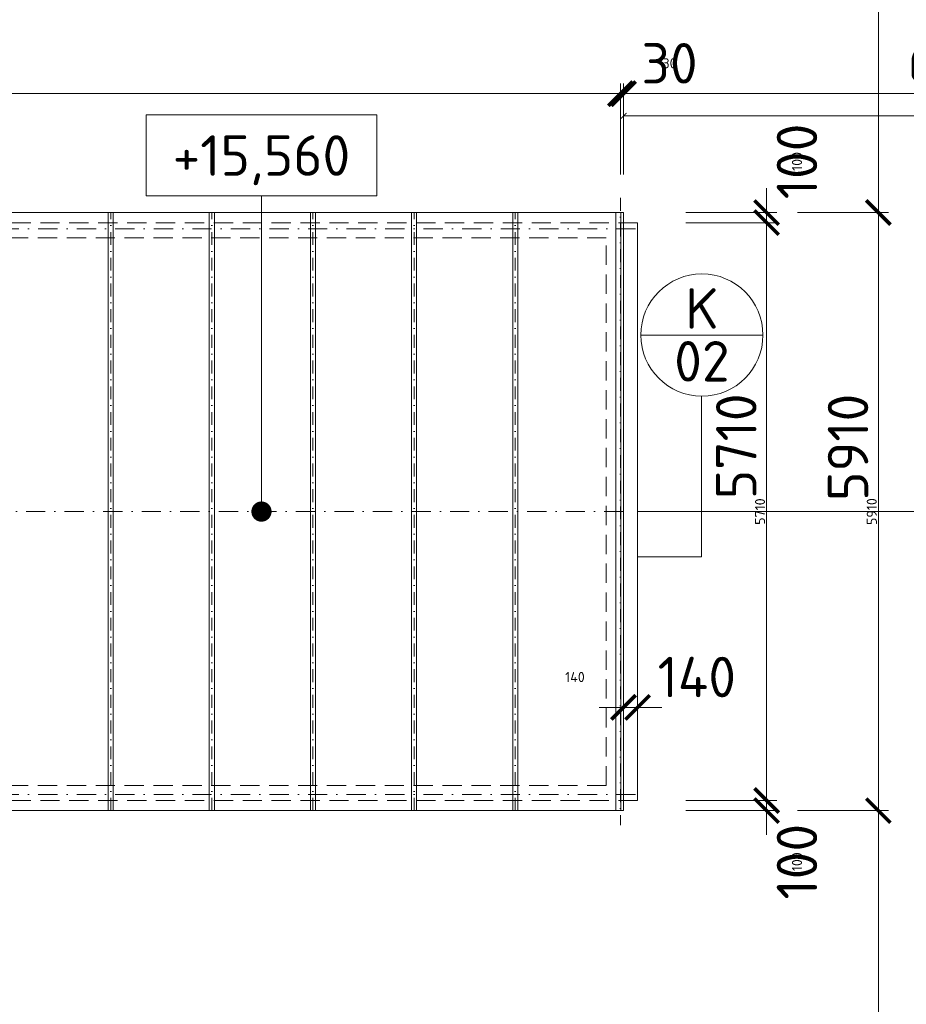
# Model space of a CAD drawing. Header units: millimetres. Extents: x -725694 to 5289369, y -1488057 to 2187451.
# Tile 232 of 256: x 138650 to 147416, y 199431 to 209161. Entities that reach past the tile are written whole.
import ezdxf
from ezdxf.enums import TextEntityAlignment as Align

# ---------------------------------------------------------------- set-up
doc = ezdxf.new("R2010")
doc.units = ezdxf.units.MM
for name, pattern in [('CENTERX2', [101.6, 63.5, -12.7, 12.7, -12.7]), ('DASHDOT', [25.4, 12.7, -6.35, 0, -6.35]), ('ČÁRKOVANÁ', [19.05, 12.7, -6.35])]:
    doc.linetypes.add(name, pattern=pattern)
doc.layers.get('Defpoints').update_dxf_attribs({"color": 8})
for name, color, linetype, lineweight in [('A99_N_kce-pohl', 1, 'Continuous', 9), ('A99_N_koty-200', 5, 'Continuous', 5), ('A99_N_koty-200 @ 200', 5, 'Continuous', 5), ('A99_N_koty-200 @ 50 (2)', 5, 'Continuous', 5), ('A99_N_koty-vysk', 160, 'Continuous', 5), ('A99_N_znaceni 200', 5, 'Continuous', 5), ('A99_S_osy', 1, 'CENTERX2', 5)]:
    doc.layers.add(name, color=color, linetype=linetype, lineweight=lineweight)
doc.styles.add('A99_kota', font='isocpeur.ttf', dxfattribs={"height": 2})
doc.styles.add('A99_popis', font='isocpeur.ttf')
doc.dimstyles.new('A99_kota_200 new', dxfattribs={"dimscale": 200, "dimtxt": 2, "dimasz": 1.2, "dimexe": 0.5, "dimexo": 1.5, "dimgap": 0.3, "dimtad": 1, "dimdec": 0, "dimzin": 3, "dimdsep": 46, "dimtxsty": 'A99_kota', "dimblk": 'ARCHTICK', "dimcen": 2.5, "dimazin": 2, "dimtfac": 0.75, "dimtdec": 0, "dimtmove": 2, "dimatfit": 0, "dimfxl": 0, "dimtolj": 1, "dimtzin": 0, "dimlwd": 5, "dimlwe": 5, "dimarcsym": 0})

# ---------------------------------------------------------------- blocks, each defined once
blk = doc.blocks.new('_ArchTick')
at = {"color": 0, "linetype": 'ByBlock', "const_width": 0.15}
blk.add_lwpolyline([(-0.5, -0.5), (0.5, 0.5)], dxfattribs=at)
blk = doc.blocks.new('*D4470')
at = {"layer": 'A99_N_koty-200', "color": 0, "linetype": 'Continuous', "lineweight": 5, "transparency": 16777216}
for p, q in [((144620, 207630), (144620, 208530)), ((150690, 208430), (150690, 208530)), ((144620, 208430), (150690, 208430))]:
    blk.add_line(p, q, dxfattribs=at)
at = {"layer": 'Defpoints', "color": 0, "linetype": 'Continuous', "lineweight": 0, "transparency": 16777216}
for p in [(150690, 208430), (150690, 208225), (144620, 206305)]:
    blk.add_point(p, dxfattribs=at)
at = {"layer": 'A99_N_koty-200', "color": 0, "linetype": 'Continuous', "lineweight": 5, "transparency": 16777216, "xscale": 240, "yscale": 240, "zscale": 240, "rotation": 180}
blk.add_blockref('_ArchTick', (144620, 208430), dxfattribs=at)
at = {"layer": 'A99_N_koty-200', "color": 0, "linetype": 'Continuous', "lineweight": 5, "transparency": 16777216, "xscale": 240, "yscale": 240, "zscale": 240}
blk.add_blockref('_ArchTick', (150690, 208430), dxfattribs=at)
at = {"layer": 'A99_N_koty-200', "color": 0, "linetype": 'Continuous', "transparency": 16777216, "insert": (147990, 208730), "char_height": 400, "attachment_point": 5, "style": 'A99_kota'}
blk.add_mtext('\\A1;6070', dxfattribs=at)
blk = doc.blocks.new('*D4471')
at = {"layer": 'A99_N_koty-200', "color": 0, "linetype": 'Continuous', "lineweight": 5, "transparency": 16777216}
for p, q in [((144620, 208010), (144620, 208235)), ((144620, 208210), (150690, 208210)), ((150690, 208210), (150690, 208185))]:
    blk.add_line(p, q, dxfattribs=at)
at = {"layer": 'Defpoints', "color": 0, "linetype": 'Continuous', "lineweight": 0, "transparency": 16777216}
for p in [(150690, 208225), (150690, 208210), (144620, 206305)]:
    blk.add_point(p, dxfattribs=at)
at = {"layer": 'A99_N_koty-200', "color": 0, "linetype": 'Continuous', "lineweight": 5, "transparency": 16777216, "xscale": 60, "yscale": 60, "zscale": 60, "rotation": 180}
blk.add_blockref('_ArchTick', (144620, 208210), dxfattribs=at)
at = {"layer": 'A99_N_koty-200', "color": 0, "linetype": 'Continuous', "lineweight": 5, "transparency": 16777216, "xscale": 60, "yscale": 60, "zscale": 60}
blk.add_blockref('_ArchTick', (150690, 208210), dxfattribs=at)
at = {"layer": 'A99_N_koty-200', "color": 0, "linetype": 'Continuous', "transparency": 16777216, "insert": (147655, 208275), "char_height": 100, "attachment_point": 5, "style": 'A99_kota'}
blk.add_mtext('\\A1;6070', dxfattribs=at)
blk = doc.blocks.new('*D4482')
at = {"layer": 'A99_N_koty-200', "color": 0, "linetype": 'Continuous', "lineweight": 5, "transparency": 16777216}
for p, q in [((144590, 207630), (144590, 208530)), ((144620, 207630), (144620, 208530)), ((144590, 208430), (144350, 208430)), ((144590, 208430), (144620, 208430)), ((144620, 208430), (144860, 208430))]:
    blk.add_line(p, q, dxfattribs=at)
at = {"layer": 'Defpoints', "color": 0, "linetype": 'Continuous', "lineweight": 0, "transparency": 16777216}
for p in [(144620, 208430), (144590, 207255), (144620, 207255)]:
    blk.add_point(p, dxfattribs=at)
at = {"layer": 'A99_N_koty-200', "color": 0, "linetype": 'Continuous', "lineweight": 5, "transparency": 16777216, "xscale": 240, "yscale": 240, "zscale": 240}
blk.add_blockref('_ArchTick', (144590, 208430), dxfattribs=at)
at = {"layer": 'A99_N_koty-200', "color": 0, "linetype": 'Continuous', "lineweight": 5, "transparency": 16777216, "xscale": 240, "yscale": 240, "zscale": 240, "rotation": 180}
blk.add_blockref('_ArchTick', (144620, 208430), dxfattribs=at)
at = {"layer": 'A99_N_koty-200', "color": 0, "linetype": 'Continuous', "transparency": 16777216, "insert": (145075, 208730), "char_height": 400, "attachment_point": 5, "style": 'A99_kota'}
blk.add_mtext('\\A1;30', dxfattribs=at)
blk = doc.blocks.new('*D4483')
at = {"layer": 'A99_N_koty-200', "color": 0, "linetype": 'Continuous', "lineweight": 5, "transparency": 16777216}
for p, q in [((144590, 208430), (144530, 208430)), ((144590, 208230), (144590, 208455)), ((144590, 208430), (144620, 208430)), ((144620, 208230), (144620, 208455)), ((144620, 208430), (144680, 208430))]:
    blk.add_line(p, q, dxfattribs=at)
at = {"layer": 'Defpoints', "color": 0, "linetype": 'Continuous', "lineweight": 0, "transparency": 16777216}
for p in [(144620, 208430), (144590, 207255), (144620, 207255)]:
    blk.add_point(p, dxfattribs=at)
at = {"layer": 'A99_N_koty-200', "color": 0, "linetype": 'Continuous', "lineweight": 5, "transparency": 16777216, "xscale": 60, "yscale": 60, "zscale": 60}
blk.add_blockref('_ArchTick', (144590, 208430), dxfattribs=at)
at = {"layer": 'A99_N_koty-200', "color": 0, "linetype": 'Continuous', "lineweight": 5, "transparency": 16777216, "xscale": 60, "yscale": 60, "zscale": 60, "rotation": 180}
blk.add_blockref('_ArchTick', (144620, 208430), dxfattribs=at)
at = {"layer": 'A99_N_koty-200', "color": 0, "linetype": 'Continuous', "transparency": 16777216, "insert": (145075, 208730), "char_height": 100, "attachment_point": 5, "style": 'A99_kota'}
blk.add_mtext('\\A1;30', dxfattribs=at)
blk = doc.blocks.new('*D4488')
at = {"layer": 'A99_N_koty-200', "color": 0, "linetype": 'Continuous', "lineweight": 5, "transparency": 16777216}
for p, q in [((146340, 207255), (147240, 207255)), ((147140, 201345), (147140, 207255)), ((146340, 201345), (147240, 201345))]:
    blk.add_line(p, q, dxfattribs=at)
at = {"layer": 'Defpoints', "color": 0, "linetype": 'Continuous', "lineweight": 0, "transparency": 16777216}
for p in [(144620, 207255), (147140, 207255), (144620, 201345)]:
    blk.add_point(p, dxfattribs=at)
at = {"layer": 'A99_N_koty-200', "color": 0, "linetype": 'Continuous', "lineweight": 5, "transparency": 16777216, "xscale": 240, "yscale": 240, "zscale": 240}
for p, rotation in [((147140, 207255), 90), ((147140, 201345), 270)]:
    blk.add_blockref('_ArchTick', p, dxfattribs=dict(at, rotation=rotation))
at = {"layer": 'A99_N_koty-200', "color": 0, "linetype": 'Continuous', "transparency": 16777216, "insert": (146840, 204935), "char_height": 400, "attachment_point": 5, "rotation": 90, "style": 'A99_kota'}
blk.add_mtext('\\A1;5910', dxfattribs=at)
blk = doc.blocks.new('*D4489')
at = {"layer": 'A99_N_koty-200', "color": 0, "linetype": 'Continuous', "lineweight": 5, "transparency": 16777216}
for p, q in [((146940, 207255), (147165, 207255)), ((147140, 201345), (147140, 207255)), ((146940, 201345), (147165, 201345))]:
    blk.add_line(p, q, dxfattribs=at)
at = {"layer": 'Defpoints', "color": 0, "linetype": 'Continuous', "lineweight": 0, "transparency": 16777216}
for p in [(144620, 207255), (147140, 207255), (144620, 201345)]:
    blk.add_point(p, dxfattribs=at)
at = {"layer": 'A99_N_koty-200', "color": 0, "linetype": 'Continuous', "lineweight": 5, "transparency": 16777216, "xscale": 60, "yscale": 60, "zscale": 60}
for p, rotation in [((147140, 207255), 90), ((147140, 201345), 270)]:
    blk.add_blockref('_ArchTick', p, dxfattribs=dict(at, rotation=rotation))
at = {"layer": 'A99_N_koty-200', "color": 0, "linetype": 'Continuous', "transparency": 16777216, "insert": (147075, 204300), "char_height": 100, "attachment_point": 5, "rotation": 90, "style": 'A99_kota'}
blk.add_mtext('\\A1;5910', dxfattribs=at)
blk = doc.blocks.new('*U52')
at = {"color": 0, "linetype": 'ByBlock'}
blk.add_line((5.7, -4), (5.7, -19.6), dxfattribs=at)
blk.add_lwpolyline([(0, -4), (11.4, -4), (11.4, 0), (0, 0)], close=True, dxfattribs=at)
at = {"color": 0, "linetype": 'ByBlock', "ltscale": 200, "const_width": 0.5}
blk.add_lwpolyline([(5.7, -19.85, -1), (5.7, -19.35, -1)], format="xyb", close=True, dxfattribs=at)
at = {"color": 0, "linetype": 'ByBlock', "style": 'A99_kota'}
for tag, p in [('VYSKA', (5.7, -2.241)), ('VYSKA_POPIS1', (5.7, -6.041)), ('VYSKA_POPIS2', (5.9, -9.541)), ('VYSKA_POPIS3', (5.9, -13.041))]:
    blk.add_attdef(tag, text='', height=2, dxfattribs=at).set_placement(p, align=Align.MIDDLE)
blk = doc.blocks.new('*D4542')
at = {"layer": 'A99_N_koty-200', "color": 0, "linetype": 'Continuous', "lineweight": 5, "transparency": 16777216}
for p, q in [((146340, 201345), (147240, 201345)), ((147140, 189255), (147140, 201345)), ((146340, 189255), (147240, 189255))]:
    blk.add_line(p, q, dxfattribs=at)
at = {"layer": 'Defpoints', "color": 0, "linetype": 'Continuous', "lineweight": 0, "transparency": 16777216}
for p in [(144620, 201345), (147140, 201345), (144620, 189255)]:
    blk.add_point(p, dxfattribs=at)
at = {"layer": 'A99_N_koty-200', "color": 0, "linetype": 'Continuous', "lineweight": 5, "transparency": 16777216, "xscale": 240, "yscale": 240, "zscale": 240}
for p, rotation in [((147140, 201345), 89.9999999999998), ((147140, 189255), 269.9999999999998)]:
    blk.add_blockref('_ArchTick', p, dxfattribs=dict(at, rotation=rotation))
at = {"layer": 'A99_N_koty-200', "color": 0, "linetype": 'Continuous', "transparency": 16777216, "insert": (146840, 196820), "char_height": 400, "attachment_point": 5, "rotation": 90, "style": 'A99_kota'}
blk.add_mtext('\\A1;12090', dxfattribs=at)
blk = doc.blocks.new('*D4543')
at = {"layer": 'A99_N_koty-200', "color": 0, "linetype": 'Continuous', "lineweight": 5, "transparency": 16777216}
for p, q in [((146940, 201345), (147165, 201345)), ((147140, 189255), (147140, 201345)), ((146940, 189255), (147165, 189255))]:
    blk.add_line(p, q, dxfattribs=at)
at = {"layer": 'Defpoints', "color": 0, "linetype": 'Continuous', "lineweight": 0, "transparency": 16777216}
for p in [(144620, 201345), (147140, 201345), (144620, 189255)]:
    blk.add_point(p, dxfattribs=at)
at = {"layer": 'A99_N_koty-200', "color": 0, "linetype": 'Continuous', "lineweight": 5, "transparency": 16777216, "xscale": 60, "yscale": 60, "zscale": 60}
for p, rotation in [((147140, 201345), 89.9999999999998), ((147140, 189255), 269.9999999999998)]:
    blk.add_blockref('_ArchTick', p, dxfattribs=dict(at, rotation=rotation))
at = {"layer": 'A99_N_koty-200', "color": 0, "linetype": 'Continuous', "transparency": 16777216, "insert": (147075, 195300), "char_height": 100, "attachment_point": 5, "rotation": 90, "style": 'A99_kota'}
blk.add_mtext('\\A1;12090', dxfattribs=at)
blk = doc.blocks.new('*D4545')
at = {"layer": 'A99_N_koty-200', "color": 0, "linetype": 'Continuous', "lineweight": 5, "transparency": 16777216}
for p, q in [((147140, 214020), (147040, 214020)), ((147140, 207255), (147140, 214020)), ((146340, 207255), (147240, 207255))]:
    blk.add_line(p, q, dxfattribs=at)
at = {"layer": 'Defpoints', "color": 0, "linetype": 'Continuous', "lineweight": 0, "transparency": 16777216}
for p in [(147140, 214020), (147145, 214020), (144620, 207255)]:
    blk.add_point(p, dxfattribs=at)
at = {"layer": 'A99_N_koty-200', "color": 0, "linetype": 'Continuous', "lineweight": 5, "transparency": 16777216, "xscale": 240, "yscale": 240, "zscale": 240}
for p, rotation in [((147140, 214020), 89.9999999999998), ((147140, 207255), 269.9999999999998)]:
    blk.add_blockref('_ArchTick', p, dxfattribs=dict(at, rotation=rotation))
at = {"layer": 'A99_N_koty-200', "color": 0, "linetype": 'Continuous', "transparency": 16777216, "insert": (146840, 210320), "char_height": 400, "attachment_point": 5, "rotation": 90, "style": 'A99_kota'}
blk.add_mtext('\\A1;6765', dxfattribs=at)
blk = doc.blocks.new('*D4546')
at = {"layer": 'A99_N_koty-200', "color": 0, "linetype": 'Continuous', "lineweight": 5, "transparency": 16777216}
for p, q in [((147140, 214020), (147115, 214020)), ((147140, 207255), (147140, 214020)), ((146940, 207255), (147165, 207255))]:
    blk.add_line(p, q, dxfattribs=at)
at = {"layer": 'Defpoints', "color": 0, "linetype": 'Continuous', "lineweight": 0, "transparency": 16777216}
for p in [(147140, 214020), (147145, 214020), (144620, 207255)]:
    blk.add_point(p, dxfattribs=at)
at = {"layer": 'A99_N_koty-200', "color": 0, "linetype": 'Continuous', "lineweight": 5, "transparency": 16777216, "xscale": 60, "yscale": 60, "zscale": 60}
for p, rotation in [((147140, 214020), 89.9999999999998), ((147140, 207255), 269.9999999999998)]:
    blk.add_blockref('_ArchTick', p, dxfattribs=dict(at, rotation=rotation))
at = {"layer": 'A99_N_koty-200', "color": 0, "linetype": 'Continuous', "transparency": 16777216, "insert": (147075, 210637.5), "char_height": 100, "attachment_point": 5, "rotation": 90, "style": 'A99_kota'}
blk.add_mtext('\\A1;6765', dxfattribs=at)
blk = doc.blocks.new('*D4575')
at = {"layer": 'A99_N_koty-200', "color": 0, "linetype": 'Continuous', "lineweight": 5, "transparency": 16777216}
for p, q in [((145235, 207155), (146135, 207155)), ((146035, 207155), (146035, 201445)), ((145235, 201445), (146135, 201445))]:
    blk.add_line(p, q, dxfattribs=at)
at = {"layer": 'Defpoints', "color": 0, "linetype": 'Continuous', "lineweight": 0, "transparency": 16777216}
for p in [(144760, 207155), (144620, 201445), (146035, 201445)]:
    blk.add_point(p, dxfattribs=at)
at = {"layer": 'A99_N_koty-200', "color": 0, "linetype": 'Continuous', "lineweight": 5, "transparency": 16777216, "xscale": 240, "yscale": 240, "zscale": 240}
for p, rotation in [((146035, 207155), 90), ((146035, 201445), 270)]:
    blk.add_blockref('_ArchTick', p, dxfattribs=dict(at, rotation=rotation))
at = {"layer": 'A99_N_koty-200', "color": 0, "linetype": 'Continuous', "transparency": 16777216, "insert": (145735, 204945), "char_height": 400, "attachment_point": 5, "rotation": 90, "style": 'A99_kota'}
blk.add_mtext('\\A1;5710', dxfattribs=at)
blk = doc.blocks.new('*D4576')
at = {"layer": 'A99_N_koty-200', "color": 0, "linetype": 'Continuous', "lineweight": 5, "transparency": 16777216}
for p, q in [((145835, 207155), (146060, 207155)), ((146035, 207155), (146035, 201445)), ((145835, 201445), (146060, 201445))]:
    blk.add_line(p, q, dxfattribs=at)
at = {"layer": 'Defpoints', "color": 0, "linetype": 'Continuous', "lineweight": 0, "transparency": 16777216}
for p in [(144760, 207155), (144620, 201445), (146035, 201445)]:
    blk.add_point(p, dxfattribs=at)
at = {"layer": 'A99_N_koty-200', "color": 0, "linetype": 'Continuous', "lineweight": 5, "transparency": 16777216, "xscale": 60, "yscale": 60, "zscale": 60}
for p, rotation in [((146035, 207155), 90), ((146035, 201445), 270)]:
    blk.add_blockref('_ArchTick', p, dxfattribs=dict(at, rotation=rotation))
at = {"layer": 'A99_N_koty-200', "color": 0, "linetype": 'Continuous', "transparency": 16777216, "insert": (145970, 204300), "char_height": 100, "attachment_point": 5, "rotation": 90, "style": 'A99_kota'}
blk.add_mtext('\\A1;5710', dxfattribs=at)
blk = doc.blocks.new('*D4578')
at = {"layer": 'A99_N_koty-200', "color": 0, "linetype": 'Continuous', "lineweight": 5, "transparency": 16777216}
for p, q in [((146035, 201445), (146035, 201685)), ((145235, 201445), (146135, 201445)), ((146035, 201445), (146035, 201345)), ((145235, 201345), (146135, 201345)), ((146035, 201345), (146035, 201105))]:
    blk.add_line(p, q, dxfattribs=at)
at = {"layer": 'Defpoints', "color": 0, "linetype": 'Continuous', "lineweight": 0, "transparency": 16777216}
for p in [(144620, 201445), (144620, 201345), (146035, 201345)]:
    blk.add_point(p, dxfattribs=at)
at = {"layer": 'A99_N_koty-200', "color": 0, "linetype": 'Continuous', "lineweight": 5, "transparency": 16777216, "xscale": 240, "yscale": 240, "zscale": 240}
for p, rotation in [((146035, 201445), 270), ((146035, 201345), 90)]:
    blk.add_blockref('_ArchTick', p, dxfattribs=dict(at, rotation=rotation))
at = {"layer": 'A99_N_koty-200', "color": 0, "linetype": 'Continuous', "transparency": 16777216, "insert": (146335, 200840), "char_height": 400, "attachment_point": 5, "rotation": 90, "style": 'A99_kota'}
blk.add_mtext('\\A1;100', dxfattribs=at)
blk = doc.blocks.new('*D4579')
at = {"layer": 'A99_N_koty-200', "color": 0, "linetype": 'Continuous', "lineweight": 5, "transparency": 16777216}
for p, q in [((146035, 201445), (146035, 201505)), ((145835, 201445), (146060, 201445)), ((146035, 201445), (146035, 201345)), ((145835, 201345), (146060, 201345)), ((146035, 201345), (146035, 201285))]:
    blk.add_line(p, q, dxfattribs=at)
at = {"layer": 'Defpoints', "color": 0, "linetype": 'Continuous', "lineweight": 0, "transparency": 16777216}
for p in [(144620, 201445), (144620, 201345), (146035, 201345)]:
    blk.add_point(p, dxfattribs=at)
at = {"layer": 'A99_N_koty-200', "color": 0, "linetype": 'Continuous', "lineweight": 5, "transparency": 16777216, "xscale": 60, "yscale": 60, "zscale": 60}
for p, rotation in [((146035, 201445), 270), ((146035, 201345), 90)]:
    blk.add_blockref('_ArchTick', p, dxfattribs=dict(at, rotation=rotation))
at = {"layer": 'A99_N_koty-200', "color": 0, "linetype": 'Continuous', "transparency": 16777216, "insert": (146335, 200840), "char_height": 100, "attachment_point": 5, "rotation": 90, "style": 'A99_kota'}
blk.add_mtext('\\A1;100', dxfattribs=at)
blk = doc.blocks.new('*D4581')
at = {"layer": 'A99_N_koty-200', "color": 0, "linetype": 'Continuous', "lineweight": 5, "transparency": 16777216}
for p, q in [((146035, 207255), (146035, 207495)), ((145235, 207255), (146135, 207255)), ((146035, 207155), (146035, 207255)), ((145235, 207155), (146135, 207155)), ((146035, 207155), (146035, 206915))]:
    blk.add_line(p, q, dxfattribs=at)
at = {"layer": 'Defpoints', "color": 0, "linetype": 'Continuous', "lineweight": 0, "transparency": 16777216}
for p in [(144620, 207255), (146035, 207255), (144760, 207155)]:
    blk.add_point(p, dxfattribs=at)
at = {"layer": 'A99_N_koty-200', "color": 0, "linetype": 'Continuous', "lineweight": 5, "transparency": 16777216, "xscale": 240, "yscale": 240, "zscale": 240}
for p, rotation in [((146035, 207255), 270), ((146035, 207155), 90)]:
    blk.add_blockref('_ArchTick', p, dxfattribs=dict(at, rotation=rotation))
at = {"layer": 'A99_N_koty-200', "color": 0, "linetype": 'Continuous', "transparency": 16777216, "insert": (146335, 207760), "char_height": 400, "attachment_point": 5, "rotation": 90, "style": 'A99_kota'}
blk.add_mtext('\\A1;100', dxfattribs=at)
blk = doc.blocks.new('*D4582')
at = {"layer": 'A99_N_koty-200', "color": 0, "linetype": 'Continuous', "lineweight": 5, "transparency": 16777216}
for p, q in [((145835, 207255), (146060, 207255)), ((146035, 207255), (146035, 207315)), ((146035, 207155), (146035, 207255)), ((145835, 207155), (146060, 207155)), ((146035, 207155), (146035, 207095))]:
    blk.add_line(p, q, dxfattribs=at)
at = {"layer": 'Defpoints', "color": 0, "linetype": 'Continuous', "lineweight": 0, "transparency": 16777216}
for p in [(144620, 207255), (146035, 207255), (144760, 207155)]:
    blk.add_point(p, dxfattribs=at)
at = {"layer": 'A99_N_koty-200', "color": 0, "linetype": 'Continuous', "lineweight": 5, "transparency": 16777216, "xscale": 60, "yscale": 60, "zscale": 60}
for p, rotation in [((146035, 207255), 270), ((146035, 207155), 90)]:
    blk.add_blockref('_ArchTick', p, dxfattribs=dict(at, rotation=rotation))
at = {"layer": 'A99_N_koty-200', "color": 0, "linetype": 'Continuous', "transparency": 16777216, "insert": (146335, 207760), "char_height": 100, "attachment_point": 5, "rotation": 90, "style": 'A99_kota'}
blk.add_mtext('\\A1;100', dxfattribs=at)
blk = doc.blocks.new('*D4617')
at = {"layer": 'A99_N_koty-200', "color": 0, "linetype": 'Continuous', "lineweight": 5, "transparency": 16777216}
for p, q in [((144620, 202365), (144620, 202465)), ((144760, 202365), (144760, 202465)), ((144620, 202365), (144380, 202365)), ((144760, 202365), (144620, 202365)), ((144760, 202365), (145000, 202365))]:
    blk.add_line(p, q, dxfattribs=at)
at = {"layer": 'Defpoints', "color": 0, "linetype": 'Continuous', "lineweight": 0, "transparency": 16777216}
for p in [(144620, 202365), (144620, 202365), (144760, 202365)]:
    blk.add_point(p, dxfattribs=at)
at = {"layer": 'A99_N_koty-200', "color": 0, "linetype": 'Continuous', "lineweight": 5, "transparency": 16777216, "xscale": 240, "yscale": 240, "zscale": 240}
blk.add_blockref('_ArchTick', (144620, 202365), dxfattribs=at)
at = {"layer": 'A99_N_koty-200', "color": 0, "linetype": 'Continuous', "lineweight": 5, "transparency": 16777216, "xscale": 240, "yscale": 240, "zscale": 240, "rotation": 180}
blk.add_blockref('_ArchTick', (144760, 202365), dxfattribs=at)
at = {"layer": 'A99_N_koty-200', "color": 0, "linetype": 'Continuous', "transparency": 16777216, "insert": (145345, 202665), "char_height": 400, "attachment_point": 5, "style": 'A99_kota'}
blk.add_mtext('\\A1;140', dxfattribs=at)
blk = doc.blocks.new('*D4618')
at = {"layer": 'A99_N_koty-200', "color": 0, "linetype": 'Continuous', "lineweight": 5, "transparency": 16777216}
for p, q in [((144620, 202365), (144620, 202390)), ((144760, 202365), (144760, 202390)), ((144620, 202365), (144560, 202365)), ((144760, 202365), (144620, 202365)), ((144760, 202365), (144820, 202365))]:
    blk.add_line(p, q, dxfattribs=at)
at = {"layer": 'Defpoints', "color": 0, "linetype": 'Continuous', "lineweight": 0, "transparency": 16777216}
for p in [(144620, 202365), (144620, 202365), (144760, 202365)]:
    blk.add_point(p, dxfattribs=at)
at = {"layer": 'A99_N_koty-200', "color": 0, "linetype": 'Continuous', "lineweight": 5, "transparency": 16777216, "xscale": 60, "yscale": 60, "zscale": 60}
blk.add_blockref('_ArchTick', (144620, 202365), dxfattribs=at)
at = {"layer": 'A99_N_koty-200', "color": 0, "linetype": 'Continuous', "lineweight": 5, "transparency": 16777216, "xscale": 60, "yscale": 60, "zscale": 60, "rotation": 180}
blk.add_blockref('_ArchTick', (144760, 202365), dxfattribs=at)
at = {"layer": 'A99_N_koty-200', "color": 0, "linetype": 'Continuous', "transparency": 16777216, "insert": (144140, 202665), "char_height": 100, "attachment_point": 5, "style": 'A99_kota'}
blk.add_mtext('\\A1;140', dxfattribs=at)
blk = doc.blocks.new('*D5833')
at = {"layer": 'A99_N_koty-200', "color": 0, "linetype": 'Continuous', "lineweight": 5, "transparency": 16777216}
for p, q in [((78550, 207630), (78550, 208530)), ((144590, 207630), (144590, 208530)), ((144590, 208430), (78550, 208430))]:
    blk.add_line(p, q, dxfattribs=at)
at = {"layer": 'Defpoints', "color": 0, "linetype": 'Continuous', "lineweight": 0, "transparency": 16777216}
for p in [(78550, 208430), (78550, 207255), (144590, 207255)]:
    blk.add_point(p, dxfattribs=at)
at = {"layer": 'A99_N_koty-200', "color": 0, "linetype": 'Continuous', "lineweight": 5, "transparency": 16777216, "xscale": 240, "yscale": 240, "zscale": 240, "rotation": 180}
blk.add_blockref('_ArchTick', (78550, 208430), dxfattribs=at)
at = {"layer": 'A99_N_koty-200', "color": 0, "linetype": 'Continuous', "lineweight": 5, "transparency": 16777216, "xscale": 240, "yscale": 240, "zscale": 240}
blk.add_blockref('_ArchTick', (144590, 208430), dxfattribs=at)
at = {"layer": 'A99_N_koty-200', "color": 0, "linetype": 'Continuous', "transparency": 16777216, "insert": (111570, 208690), "char_height": 400, "attachment_point": 5, "style": 'A99_kota'}
blk.add_mtext('\\A1;66040', dxfattribs=at)
blk = doc.blocks.new('*D5834')
at = {"layer": 'A99_N_koty-200', "color": 0, "linetype": 'Continuous', "lineweight": 5, "transparency": 16777216}
for p, q in [((78550, 208230), (78550, 208455)), ((144590, 208430), (78550, 208430)), ((144590, 208230), (144590, 208455))]:
    blk.add_line(p, q, dxfattribs=at)
at = {"layer": 'Defpoints', "color": 0, "linetype": 'Continuous', "lineweight": 0, "transparency": 16777216}
for p in [(78550, 208430), (78550, 207255), (144590, 207255)]:
    blk.add_point(p, dxfattribs=at)
at = {"layer": 'A99_N_koty-200', "color": 0, "linetype": 'Continuous', "lineweight": 5, "transparency": 16777216, "xscale": 60, "yscale": 60, "zscale": 60, "rotation": 180}
blk.add_blockref('_ArchTick', (78550, 208430), dxfattribs=at)
at = {"layer": 'A99_N_koty-200', "color": 0, "linetype": 'Continuous', "lineweight": 5, "transparency": 16777216, "xscale": 60, "yscale": 60, "zscale": 60}
blk.add_blockref('_ArchTick', (144590, 208430), dxfattribs=at)
at = {"layer": 'A99_N_koty-200', "color": 0, "linetype": 'Continuous', "transparency": 16777216, "insert": (111570, 208495), "char_height": 100, "attachment_point": 5, "style": 'A99_kota'}
blk.add_mtext('\\A1;66040', dxfattribs=at)
blk = doc.blocks.new('*U20')
at = {"color": 0, "linetype": 'ByBlock'}
blk.add_line((-3.02, 0), (3.02, 0), dxfattribs=at)
blk.add_circle((0, 0), 3.02, dxfattribs=at)
at = {"color": 0, "linetype": 'ByBlock', "style": 'A99_popis'}
for tag, p in [('KATEGORIE', (0, 1.31)), ('PRVEK', (0, -1.298))]:
    blk.add_attdef(tag, text='', height=2, dxfattribs=at).set_placement(p, align=Align.MIDDLE_CENTER)
blk = doc.blocks.new('*U6022')
at = {"layer": 'A99_N_koty-200 @ 200', "linetype": 'Continuous'}
dim = blk.add_linear_dim(base=(150690, 208430), p1=(144620, 206305), p2=(150690, 208225), dimstyle='A99_kota_200 new', override={"dimscale": 200, "dimtix": 1, "dimtofl": 1, "dimtmove": 2, "dimatfit": 0}, dxfattribs=at)
dim.commit()
dim.dimension.update_dxf_attribs({"geometry": '*D4470', "text_midpoint": (147990, 208730), "dimtype": 128})
at = {"layer": 'A99_N_koty-200 @ 50 (2)', "linetype": 'Continuous'}
dim = blk.add_linear_dim(base=(150690, 208210), p1=(144620, 206305), p2=(150690, 208225), dimstyle='A99_kota_200 new', override={"dimscale": 50, "dimtix": 1, "dimtofl": 1, "dimtmove": 2, "dimatfit": 0}, dxfattribs=at)
dim.commit()
dim.dimension.update_dxf_attribs({"geometry": '*D4471', "text_midpoint": (147655, 208275)})
blk = doc.blocks.new('*U6026')
at = {"layer": 'A99_N_koty-200 @ 200', "linetype": 'Continuous'}
dim = blk.add_linear_dim(base=(144620, 208430), p1=(144590, 207255), p2=(144620, 207255), angle=180, dimstyle='A99_kota_200 new', override={"dimscale": 200, "dimtix": 1, "dimtofl": 1, "dimtmove": 2, "dimatfit": 0}, dxfattribs=at)
dim.commit()
dim.dimension.update_dxf_attribs({"geometry": '*D4482', "text_midpoint": (145075, 208730), "dimtype": 128})
at = {"layer": 'A99_N_koty-200 @ 50 (2)', "linetype": 'Continuous'}
dim = blk.add_linear_dim(base=(144620, 208430), p1=(144590, 207255), p2=(144620, 207255), angle=180, dimstyle='A99_kota_200 new', override={"dimscale": 50, "dimtix": 1, "dimtofl": 1, "dimtmove": 2, "dimatfit": 0}, dxfattribs=at)
dim.commit()
dim.dimension.update_dxf_attribs({"geometry": '*D4483', "text_midpoint": (145075, 208730), "dimtype": 128})
blk = doc.blocks.new('*U6028')
at = {"layer": 'A99_N_koty-200 @ 200', "linetype": 'Continuous'}
dim = blk.add_linear_dim(base=(147140, 207255), p1=(144620, 201345), p2=(144620, 207255), angle=90, dimstyle='A99_kota_200 new', override={"dimscale": 200, "dimtix": 1, "dimtofl": 1, "dimtmove": 2, "dimatfit": 0}, dxfattribs=at)
dim.commit()
dim.dimension.update_dxf_attribs({"geometry": '*D4488', "text_midpoint": (146840, 204935), "dimtype": 128})
at = {"layer": 'A99_N_koty-200 @ 50 (2)', "linetype": 'Continuous'}
dim = blk.add_linear_dim(base=(147140, 207255), p1=(144620, 201345), p2=(144620, 207255), angle=90, dimstyle='A99_kota_200 new', override={"dimscale": 50, "dimtix": 1, "dimtofl": 1, "dimtmove": 2, "dimatfit": 0}, dxfattribs=at)
dim.commit()
dim.dimension.update_dxf_attribs({"geometry": '*D4489', "text_midpoint": (147075, 204300)})
blk = doc.blocks.new('*U6046')
at = {"layer": 'A99_N_koty-200 @ 200', "linetype": 'Continuous'}
dim = blk.add_linear_dim(base=(147140, 201345), p1=(144620, 189255), p2=(144620, 201345), angle=90, dimstyle='A99_kota_200 new', override={"dimscale": 200, "dimtix": 1, "dimtofl": 1, "dimtmove": 2, "dimatfit": 0}, dxfattribs=at)
dim.commit()
dim.dimension.update_dxf_attribs({"geometry": '*D4542', "text_midpoint": (146840, 196820), "dimtype": 128})
at = {"layer": 'A99_N_koty-200 @ 50 (2)', "linetype": 'Continuous'}
dim = blk.add_linear_dim(base=(147140, 201345), p1=(144620, 189255), p2=(144620, 201345), angle=90, dimstyle='A99_kota_200 new', override={"dimscale": 50, "dimtix": 1, "dimtofl": 1, "dimtmove": 2, "dimatfit": 0}, dxfattribs=at)
dim.commit()
dim.dimension.update_dxf_attribs({"geometry": '*D4543', "text_midpoint": (147075, 195300)})
blk = doc.blocks.new('*U6047')
at = {"layer": 'A99_N_koty-200 @ 200', "linetype": 'Continuous'}
dim = blk.add_linear_dim(base=(147140, 214020), p1=(144620, 207255), p2=(147145, 214020), angle=90, dimstyle='A99_kota_200 new', override={"dimscale": 200, "dimtix": 1, "dimtofl": 1, "dimtmove": 2, "dimatfit": 0}, dxfattribs=at)
dim.commit()
dim.dimension.update_dxf_attribs({"geometry": '*D4545', "text_midpoint": (146840, 210320), "dimtype": 128})
at = {"layer": 'A99_N_koty-200 @ 50 (2)', "linetype": 'Continuous'}
dim = blk.add_linear_dim(base=(147140, 214020), p1=(144620, 207255), p2=(147145, 214020), angle=90, dimstyle='A99_kota_200 new', override={"dimscale": 50, "dimtix": 1, "dimtofl": 1, "dimtmove": 2, "dimatfit": 0}, dxfattribs=at)
dim.commit()
dim.dimension.update_dxf_attribs({"geometry": '*D4546', "text_midpoint": (147075, 210637.5)})
blk = doc.blocks.new('*U6057')
at = {"layer": 'A99_N_koty-200 @ 200', "linetype": 'Continuous'}
dim = blk.add_linear_dim(base=(146035, 201445), p1=(144760, 207155), p2=(144620, 201445), angle=90, dimstyle='A99_kota_200 new', override={"dimscale": 200, "dimtix": 1, "dimtofl": 1, "dimtmove": 2, "dimatfit": 0}, dxfattribs=at)
dim.commit()
dim.dimension.update_dxf_attribs({"geometry": '*D4575', "text_midpoint": (145735, 204945), "dimtype": 128})
at = {"layer": 'A99_N_koty-200 @ 50 (2)', "linetype": 'Continuous'}
dim = blk.add_linear_dim(base=(146035, 201445), p1=(144760, 207155), p2=(144620, 201445), angle=90, dimstyle='A99_kota_200 new', override={"dimscale": 50, "dimtix": 1, "dimtofl": 1, "dimtmove": 2, "dimatfit": 0}, dxfattribs=at)
dim.commit()
dim.dimension.update_dxf_attribs({"geometry": '*D4576', "text_midpoint": (145970, 204300)})
blk = doc.blocks.new('*U6058')
at = {"layer": 'A99_N_koty-200 @ 200', "linetype": 'Continuous'}
dim = blk.add_linear_dim(base=(146035, 201345), p1=(144620, 201445), p2=(144620, 201345), angle=90, dimstyle='A99_kota_200 new', override={"dimscale": 200, "dimtix": 1, "dimtofl": 1, "dimtmove": 2, "dimatfit": 0}, dxfattribs=at)
dim.commit()
dim.dimension.update_dxf_attribs({"geometry": '*D4578', "text_midpoint": (146335, 200840), "dimtype": 128})
at = {"layer": 'A99_N_koty-200 @ 50 (2)', "linetype": 'Continuous'}
dim = blk.add_linear_dim(base=(146035, 201345), p1=(144620, 201445), p2=(144620, 201345), angle=90, dimstyle='A99_kota_200 new', override={"dimscale": 50, "dimtix": 1, "dimtofl": 1, "dimtmove": 2, "dimatfit": 0}, dxfattribs=at)
dim.commit()
dim.dimension.update_dxf_attribs({"geometry": '*D4579', "text_midpoint": (146335, 200840), "dimtype": 128})
blk = doc.blocks.new('*U6059')
at = {"layer": 'A99_N_koty-200 @ 200', "linetype": 'Continuous'}
dim = blk.add_linear_dim(base=(146035, 207255), p1=(144760, 207155), p2=(144620, 207255), angle=270, dimstyle='A99_kota_200 new', override={"dimscale": 200, "dimtix": 1, "dimtofl": 1, "dimtmove": 2, "dimatfit": 0}, dxfattribs=at)
dim.commit()
dim.dimension.update_dxf_attribs({"geometry": '*D4581', "text_midpoint": (146335, 207760), "dimtype": 128})
at = {"layer": 'A99_N_koty-200 @ 50 (2)', "linetype": 'Continuous'}
dim = blk.add_linear_dim(base=(146035, 207255), p1=(144760, 207155), p2=(144620, 207255), angle=270, dimstyle='A99_kota_200 new', override={"dimscale": 50, "dimtix": 1, "dimtofl": 1, "dimtmove": 2, "dimatfit": 0}, dxfattribs=at)
dim.commit()
dim.dimension.update_dxf_attribs({"geometry": '*D4582', "text_midpoint": (146335, 207760), "dimtype": 128})
blk = doc.blocks.new('*U6071')
at = {"layer": 'A99_N_koty-200 @ 200', "linetype": 'Continuous'}
dim = blk.add_linear_dim(base=(144620, 202365), p1=(144760, 202365), p2=(144620, 202365), angle=180, dimstyle='A99_kota_200 new', override={"dimscale": 200, "dimtix": 1, "dimtofl": 1, "dimtmove": 2, "dimatfit": 0}, dxfattribs=at)
dim.commit()
dim.dimension.update_dxf_attribs({"geometry": '*D4617', "text_midpoint": (145345, 202665), "dimtype": 128})
at = {"layer": 'A99_N_koty-200 @ 50 (2)', "linetype": 'Continuous'}
dim = blk.add_linear_dim(base=(144620, 202365), p1=(144760, 202365), p2=(144620, 202365), angle=180, dimstyle='A99_kota_200 new', override={"dimscale": 50, "dimtix": 1, "dimtofl": 1, "dimtmove": 2, "dimatfit": 0}, dxfattribs=at)
dim.commit()
dim.dimension.update_dxf_attribs({"geometry": '*D4618', "text_midpoint": (144140, 202665), "dimtype": 128})
blk = doc.blocks.new('*U6471')
at = {"layer": 'A99_N_koty-200 @ 200', "linetype": 'Continuous'}
dim = blk.add_linear_dim(base=(78550, 208430), p1=(144590, 207255), p2=(78550, 207255), angle=180, dimstyle='A99_kota_200 new', override={"dimscale": 200, "dimtix": 1, "dimtofl": 1, "dimtmove": 2, "dimatfit": 0}, dxfattribs=at)
dim.commit()
dim.dimension.update_dxf_attribs({"geometry": '*D5833', "text_midpoint": (111570, 208690)})
at = {"layer": 'A99_N_koty-200 @ 50 (2)', "linetype": 'Continuous'}
dim = blk.add_linear_dim(base=(78550, 208430), p1=(144590, 207255), p2=(78550, 207255), angle=180, dimstyle='A99_kota_200 new', override={"dimscale": 50, "dimtix": 1, "dimtofl": 1, "dimtmove": 2, "dimatfit": 0}, dxfattribs=at)
dim.commit()
dim.dimension.update_dxf_attribs({"geometry": '*D5834', "text_midpoint": (111570, 208495)})

msp = doc.modelspace()

# ---------------------------------------------------------------- linework, layer by layer
at = {"layer": 'A99_N_kce-pohl', "linetype": 'Continuous', "lineweight": 9}
for p, q in [((139525, 201345), (139525, 207255)), ((139575, 201345), (139575, 207255)), ((140525, 201345), (140525, 207255)), ((140575, 201345), (140575, 207255)), ((141525, 201345), (141525, 207255)), ((141575, 201345), (141575, 207255)), ((142525, 201345), (142525, 207255)), ((142575, 201345), (142575, 207255)), ((143525, 201345), (143525, 207255)), ((143575, 201345), (143575, 207255)), ((144545, 201345), (144545, 207255))]:
    msp.add_line(p, q, dxfattribs=at)
msp.add_lwpolyline([(11930, 207255), (144620, 207255), (144620, 201345), (11930, 201345)], close=True, dxfattribs=at)
for points in [[(144595, 201345), (144595, 207255)], [(144760, 201445), (144760, 207155)], [(140525, 204675), (140525, 204495)], [(140575, 204675), (140575, 204495)], [(142525, 204675), (142525, 204495)], [(142575, 204675), (142575, 204495)], [(143525, 204675), (143525, 204495)], [(143575, 204675), (143575, 204495)], [(150690, 204300), (144760, 204300)]]:
    msp.add_lwpolyline(points, dxfattribs=at)
at = {"layer": 'A99_N_kce-pohl', "linetype": 'ČÁRKOVANÁ', "lineweight": 9, "ltscale": 15}
for points in [[(144760, 207155), (11790, 207155)], [(144450, 207005.3), (12100, 207005.3)], [(144450, 201594.7), (144450, 207005.3)], [(144450, 201594.7), (144450, 207005.3)], [(144450, 201594.7), (12100, 201594.7)], [(144760, 201445), (11790, 201445)]]:
    msp.add_lwpolyline(points, dxfattribs=at)
at = {"layer": 'A99_N_kce-pohl', "linetype": 'ČÁRKOVANÁ', "lineweight": 9, "ltscale": 3}
for points in [[(139525, 204675), (139525, 204495)], [(139575, 204675), (139575, 204495)], [(141525, 204675), (141525, 204495)], [(141575, 204675), (141575, 204495)]]:
    msp.add_lwpolyline(points, dxfattribs=at)
at = {"layer": 'A99_N_znaceni 200', "lineweight": 5}
for points in [[(145390, 205440.8), (145390, 203852.5)], [(144765, 203852.5), (145390, 203852.5)]]:
    msp.add_lwpolyline(points, dxfattribs=at)
at = {"layer": 'A99_S_osy', "linetype": 'DASHDOT', "lineweight": 5, "ltscale": 10}
for p, q in [((144590, 207400), (144590, 201200)), ((144590, 207400), (144590, 201200)), ((139550, 201345), (139550, 207255)), ((140550, 201345), (140550, 207255)), ((141550, 201345), (141550, 207255)), ((142550, 201345), (142550, 207255)), ((143550, 201345), (143550, 207255))]:
    msp.add_line(p, q, dxfattribs=at)
at = {"layer": 'A99_S_osy', "linetype": 'DASHDOT', "lineweight": 5, "ltscale": 15}
for points in [[(144740, 207095), (11865, 207095)], [(144620, 204300), (11930, 204300)], [(144740, 201505), (11865, 201505)]]:
    msp.add_lwpolyline(points, dxfattribs=at)

# ---------------------------------------------------------------- block references
at = {"layer": 'A99_N_koty-200', "color": 3, "linetype": 'Continuous', "lineweight": 0}
for name in ['*U6047', '*U6471', '*U6026', '*U6022', '*U6059', '*U6028', '*U6057', '*U6071', '*U6058', '*U6046']:
    msp.add_blockref(name, (0, 0), dxfattribs=at)
at = {"layer": 'A99_N_koty-vysk'}
ref = msp.add_blockref('*U52', (142180.7, 208220), dxfattribs=dict(at, xscale=-200, yscale=200, zscale=200))
ref.add_attrib('VYSKA', '+15,560', dxfattribs={"layer": '0', "color": 0, "linetype": 'ByBlock', "height": 400, "style": 'A99_kota'}).set_placement((141040.7, 207771.8), align=Align.MIDDLE)
at = {"layer": 'A99_N_znaceni 200'}
ref = msp.add_blockref('*U20', (145395, 206044.8), dxfattribs=dict(at, xscale=-200, yscale=200, zscale=200))
ref.add_attrib('KATEGORIE', 'K', dxfattribs={"layer": '0', "color": 0, "linetype": 'ByBlock', "height": 400, "style": 'A99_popis'}).set_placement((145395, 206306.8), align=Align.MIDDLE_CENTER)
ref.add_attrib('PRVEK', '02', dxfattribs={"layer": '0', "color": 0, "linetype": 'ByBlock', "height": 400, "style": 'A99_popis'}).set_placement((145395, 205785.2), align=Align.MIDDLE_CENTER)

doc.saveas('drawing.dxf')
